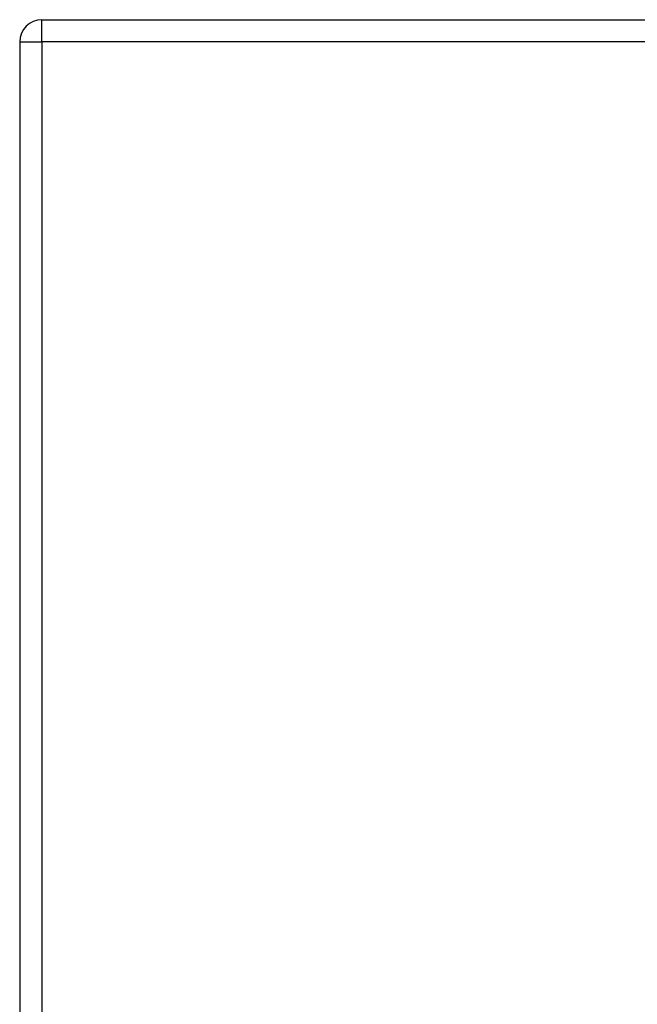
# Model space of a CAD drawing. Header units: inches. Extents: x 12 to 399, y 35 to 190.
# Tile 240 of 256: x 171.39 to 174.13, y 128.8 to 133.17. Entities that reach past the tile are written whole.
import ezdxf

# ---------------------------------------------------------------- set-up
doc = ezdxf.new("R2010")
doc.units = ezdxf.units.IN
doc.header["$MEASUREMENT"] = 0
doc.layers.add('Visible Edges(ANSI)', color=7, linetype='Continuous', lineweight=25)
doc.layers.add('Visible Tangent Edges(ANSI)', color=7, linetype='Continuous', lineweight=25)

msp = doc.modelspace()

# ---------------------------------------------------------------- linework, layer by layer
at = {"layer": 'Visible Edges(ANSI)'}
for p, q in [((171.4877, 133.1672), (213.0927, 133.1672)), ((171.3887, 133.0682), (171.3887, 96.3482))]:
    msp.add_line(p, q, dxfattribs=at)
msp.add_arc((171.4877, 133.0682), 0.099, 90, 180, dxfattribs=at)
at = {"layer": 'Visible Tangent Edges(ANSI)'}
for p, q in [((171.4877, 133.0682), (171.4877, 133.1672)), ((171.3887, 133.0682), (171.4877, 133.0682)), ((213.0927, 133.0682), (171.4877, 133.0682)), ((171.4877, 133.0682), (171.4877, 96.3482))]:
    msp.add_line(p, q, dxfattribs=at)

doc.saveas('drawing.dxf')
